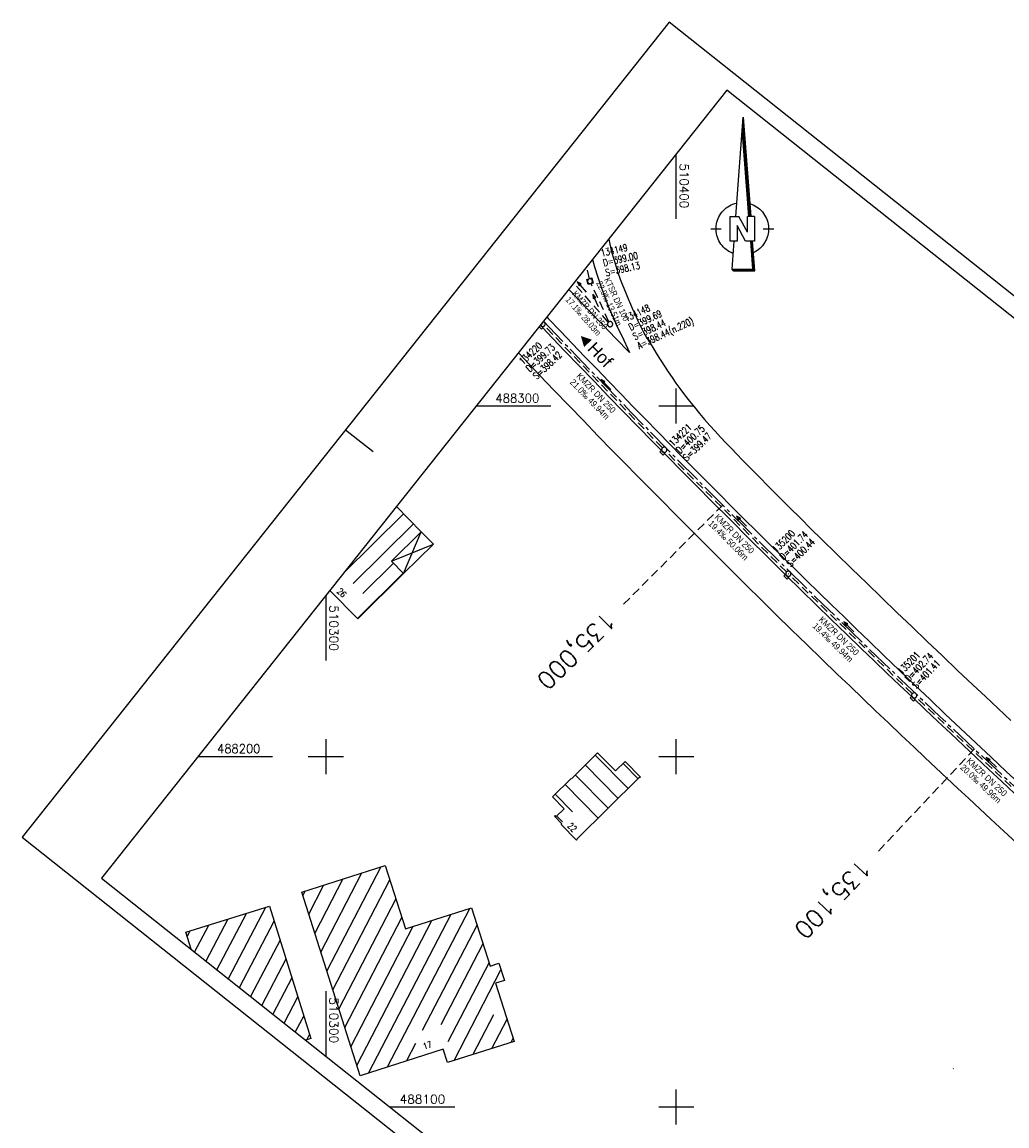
# Model space of a CAD drawing. Extents: x 510213 to 511287, y 487471 to 488410.
# Tile 3 of 8: x 510213 to 510494, y 488095 to 488410. Entities that reach past the tile are written whole.
import ezdxf
from ezdxf.enums import TextEntityAlignment as Align

# ---------------------------------------------------------------- set-up
doc = ezdxf.new("R2010")
doc.units = 0
doc.header["$LTSCALE"] = 10
doc.header["$MEASUREMENT"] = 0
for name, pattern in [('ACHSE', [5.5, 4, -0.5, 0.5, -0.5]), ('LT00', [0]), ('LT17', [0.15, 0.1, -0.05]), ('STRICHLINIE2', [0.375, 0.25, -0.125])]:
    doc.linetypes.add(name, pattern=pattern)
doc.layers.get('0').update_dxf_attribs({"linetype": 'LT00'})
for name, color, linetype in [('-BESCH', 7, 'STRICHLINIE2'), ('-BKAN006', 140, 'LT00'), ('-BSCH006', 5, 'LT00'), ('-Halt-Pfeil', 4, 'LT00'), ('-RICHTUNG-NAME', 250, 'Continuous'), ('1401', 7, 'Continuous'), ('A-TEXT-KILOMETER', 30, 'LT17'), ('AX-020', 250, 'ACHSE'), ('DFK_BEB_SCHR', 254, 'LT00'), ('DFK_BEBAUUNG', 250, 'LT00'), ('DFK_HAUS_NR', 250, 'Continuous'), ('RAHMEN', 250, 'Continuous'), ('V_AFBR_BAB', 250, 'LT00'), ('V_BFBR_BAB', 250, 'LT00'), ('V_KA_MULD', 182, 'LT00'), ('V_KA_PRUF', 182, 'LT00'), ('V_RASTER', 250, 'LT00'), ('V_SINKK', 182, 'LT00')]:
    doc.layers.add(name, color=color, linetype=linetype)
doc.styles.add('Arial', font='ARIAL.TTF')
doc.styles.add('Haltungsbeschriftung', font='ARIAL.TTF', dxfattribs={"width": 0.75})
doc.styles.add('Kilometrierung', font='romans.shx')
doc.styles.add('ROMANS', font='romans.shx')
doc.styles.add('schachtbeschriftung', font='romans.shx', dxfattribs={"width": 0.75, "height": 0.2})
doc.styles.get("Standard").update_dxf_attribs({"font": 'romans.shx', "width": 0.8})

# ---------------------------------------------------------------- blocks, each defined once
blk = doc.blocks.new('SYMB0001')
at = {"color": 0, "linetype": 'ByBlock'}
for p, q in [((-0.015712, 0), (0.010166, 0.012015)), ((0, -0.021257), (-0.015712, 0)), ((0.010166, 0.012015), (0, -0.021257))]:
    blk.add_line(p, q, dxfattribs=at)
blk = doc.blocks.new('SYMB1401')
at = {"color": 0, "linetype": 'ByBlock'}
for p, q in [((-0.397083, 0.691572), (0.022917, 6.361572)), ((0.022917, 6.361572), (0.452917, 0.691572)), ((0.352917, 0.691572), (-0.027083, 5.691572)), ((0.362917, 0.691572), (-0.022083, 5.758572)), ((0.372917, 0.691572), (-0.017083, 5.825572)), ((0.382917, 0.691572), (-0.012083, 5.892572)), ((0.392917, 0.691572), (-0.007083, 5.958572)), ((0.402917, 0.691572), (-0.002083, 6.025572)), ((0.412917, 0.691572), (0.002917, 6.092572)), ((0.422917, 0.691572), (0.007917, 6.159572)), ((0.432917, 0.691572), (0.012917, 6.226572)), ((0.442917, 0.691572), (0.017917, 6.293572)), ((-0.727083, -0.708428), (-0.727083, 0.691572)), ((-0.727083, 0.691572), (-0.217083, 0.691572)), ((0.272917, -0.198428), (-0.217083, 0.691572)), ((0.272917, -0.198428), (0.272917, 0.691572)), ((0.672917, 0.691572), (0.272917, 0.691572)), ((0.672917, 0.691572), (0.672917, -0.708428)), ((0.162917, -0.708428), (-0.327083, 0.181572)), ((-0.327083, 0.181572), (-0.327083, -0.708428)), ((-1.827083, -0.008428), (-1.227083, -0.008428)), ((1.172916, -0.008428), (1.772917, -0.008428)), ((-0.327083, -0.708428), (-0.727083, -0.708428)), ((-0.507083, -0.708428), (-0.627083, -2.308428)), ((0.672917, -0.708428), (0.162917, -0.708428)), ((0.572917, -2.308428), (0.452917, -0.708428)), ((0.582916, -2.318428), (0.462917, -0.708428)), ((0.682917, -2.408428), (0.552917, -0.708428)), ((-0.627083, -2.308428), (0.572917, -2.308428)), ((-0.617083, -2.318428), (0.582916, -2.318428))]:
    blk.add_line(p, q, dxfattribs=at)
for points in [[(-1.526069, -0.059916), (-1.526094, 0.050035), (-1.518071, 0.159693), (-1.502041, 0.268469), (-1.47809, 0.37578), (-1.446348, 0.481049), (-1.406984, 0.583712), (-1.360209, 0.683217), (-1.306276, 0.779032), (-1.245473, 0.87064), (-1.178126, 0.957552), (-1.104597, 1.0393), (-1.025281, 1.115445), (-0.940603, 1.185579), (-0.851018, 1.249326), (-0.757006, 1.306344), (-0.659072, 1.356326), (-0.557742, 1.399004), (-0.45356, 1.434149), (-0.347084, 1.461573)], [(0.392916, 1.431572), (0.497466, 1.396917), (0.599189, 1.354678), (0.697537, 1.305084), (0.791977, 1.248403), (0.882001, 1.184941), (0.967121, 1.11504), (1.04688, 1.039078), (1.120846, 0.957464), (1.18862, 0.87064), (1.249835, 0.779074), (1.304163, 0.68326), (1.351308, 0.583716), (1.391017, 0.480979), (1.423076, 0.375604), (1.44731, 0.268159), (1.463591, 0.159225), (1.471828, 0.049389), (1.471979, -0.060755)], [(-0.557083, -1.408428), (-0.658433, -1.365798), (-0.75639, -1.315862), (-0.850428, -1.258889), (-0.940044, -1.195184), (-1.024754, -1.125089), (-1.104106, -1.048981), (-1.177673, -0.967268), (-1.245061, -0.880388), (-1.305907, -0.788808), (-1.359886, -0.693019), (-1.406707, -0.593536), (-1.446119, -0.490891), (-1.477911, -0.385637), (-1.501912, -0.278338), (-1.517993, -0.169569), (-1.526069, -0.059916)], [(1.471979, -0.060755), (1.464042, -0.170612), (1.44806, -0.279591), (1.42412, -0.387102), (1.39235, -0.492564), (1.352922, -0.59541), (1.30605, -0.695083), (1.251985, -0.791045), (1.19102, -0.882778), (1.123485, -0.969787), (1.049743, -1.051603), (0.970192, -1.127784), (0.885263, -1.197918), (0.795414, -1.261626), (0.701129, -1.318565), (0.602918, -1.368428)], [(-0.607083, -2.328428), (0.592916, -2.328428), (0.472917, -0.708428)], [(-0.597083, -2.338428), (0.602917, -2.338428), (0.482917, -0.708428)], [(-0.587083, -2.348428), (0.612917, -2.348428), (0.492917, -0.708428)], [(-0.577083, -2.358428), (0.622917, -2.358428), (0.502917, -0.708428)], [(-0.567083, -2.368428), (0.632917, -2.368428), (0.512917, -0.708428)], [(-0.557083, -2.378428), (0.642917, -2.378428), (0.522917, -0.708428)], [(-0.547083, -2.388428), (0.652917, -2.388428), (0.532917, -0.708428)], [(-0.537083, -2.398428), (0.662917, -2.398428), (0.542917, -0.708428)], [(-0.532084, -2.403428), (0.672917, -2.403428), (0.547917, -0.708428)], [(-0.627083, -2.308428), (-0.527083, -2.408428), (0.682917, -2.408428)]]:
    blk.add_lwpolyline(points, dxfattribs=at)
blk = doc.blocks.new('SYMB0003')
at = {"color": 0, "linetype": 'ByBlock'}
for p, q in [((-0.015712, 0), (0.010166, 0.012015)), ((0, -0.021257), (-0.015712, 0)), ((0.010166, 0.012015), (0, -0.021257))]:
    blk.add_line(p, q, dxfattribs=at)
for points in [[(-0.031395, 0.499013), (-0.093691, 0.491144), (-0.154509, 0.475528), (-0.21289, 0.452414), (-0.267913, 0.422164), (-0.318712, 0.385257), (-0.364484, 0.342274), (-0.404509, 0.293893), (-0.438154, 0.240877), (-0.464888, 0.184062), (-0.484292, 0.124345), (-0.496058, 0.062667), (-0.5, 0)], [(-0.5, 0), (-0.496058, -0.062667), (-0.484292, -0.124345), (-0.464888, -0.184062), (-0.438154, -0.240877), (-0.404509, -0.293893), (-0.364485, -0.342274), (-0.318712, -0.385257), (-0.267914, -0.422164), (-0.21289, -0.452414), (-0.154509, -0.475529), (-0.093691, -0.491144), (-0.031395, -0.499014), (0.031395, -0.499014)], [(0.5, 0), (0.496057, 0.062667), (0.484292, 0.124345), (0.464888, 0.184062), (0.438153, 0.240877), (0.404509, 0.293893), (0.364484, 0.342274), (0.318712, 0.385257), (0.267913, 0.422164), (0.21289, 0.452414), (0.154509, 0.475528), (0.093691, 0.491144), (0.031395, 0.499013), (-0.031395, 0.499013)], [(0.031395, -0.499014), (0.093691, -0.491144), (0.154509, -0.475529), (0.21289, -0.452414), (0.267914, -0.422164), (0.318712, -0.385257), (0.364485, -0.342274), (0.404509, -0.293893), (0.438154, -0.240877), (0.464889, -0.184062), (0.484292, -0.124345), (0.496058, -0.062667), (0.5, 0)]]:
    blk.add_lwpolyline(points, dxfattribs=at)
blk = doc.blocks.new('SYMB1210')
at = {"color": 0, "linetype": 'ByBlock'}
blk.add_line((0.018815, -0.179014), (0.055623, -0.17119), dxfattribs=at)
for points in [[(-0.2, -0.2), (-0.2, 0.2), (0.2, 0.2), (0.2, -0.2), (-0.2, -0.2)], [(0.018815, 0.179014), (-0.018815, 0.179014), (-0.055623, 0.17119), (-0.09, 0.155885), (-0.120444, 0.133766), (-0.145623, 0.105801), (-0.164438, 0.073213), (-0.176067, 0.037424), (-0.18, 0)], [(-0.18, 0), (-0.176067, -0.037424), (-0.164438, -0.073213), (-0.145623, -0.105801), (-0.120444, -0.133766), (-0.09, -0.155885), (-0.055623, -0.17119), (-0.018815, -0.179014), (0.018815, -0.179014)], [(0.18, 0), (0.176067, 0.037424), (0.164438, 0.073213), (0.145623, 0.105801), (0.120444, 0.133766), (0.09, 0.155885), (0.055623, 0.17119), (0.018815, 0.179014)], [(0.055623, -0.17119), (0.09, -0.155885), (0.120444, -0.133766), (0.145623, -0.105801), (0.164438, -0.073213), (0.176067, -0.037424), (0.18, 0)]]:
    blk.add_lwpolyline(points, dxfattribs=at)
blk = doc.blocks.new('SYMB0652')
at = {"color": 0, "linetype": 'ByBlock'}
blk.add_lwpolyline([(-0.15, -0.075), (0.15, -0.075), (0.15, 0.075), (-0.15, 0.075), (-0.15, -0.075)], dxfattribs=at)
blk = doc.blocks.new('SYMB0070')
at = {"color": 0, "linetype": 'ByBlock'}
for p, q in [((-0.5, 0), (0.2, 0)), ((0.5, 0), (0.2, 0.1)), ((0.2, 0.1), (0.2, 0)), ((0.468, 0), (0.21, 0.086)), ((0.21, 0.086), (0.21, -0.086)), ((0.21, -0.086), (0.468, 0)), ((0.22, -0.072), (0.437, 0)), ((0.23, -0.058), (0.405, 0)), ((0.24, -0.045), (0.374, 0)), ((0.342, 0), (0.25, 0.031)), ((0.25, 0.031), (0.25, -0.031)), ((0.25, -0.031), (0.342, 0)), ((0.26, -0.017), (0.31, 0)), ((0.27, -0.003), (0.279, 0))]:
    blk.add_line(p, q, dxfattribs=at)
for points in [[(0.2, 0), (0.2, -0.1), (0.5, 0)], [(0.437, 0), (0.22, 0.072), (0.22, -0.072)], [(0.405, 0), (0.23, 0.058), (0.23, -0.058)], [(0.374, 0), (0.24, 0.045), (0.24, -0.045)], [(0.31, 0), (0.26, 0.017), (0.26, -0.017)], [(0.279, 0), (0.27, 0.003), (0.27, -0.003)]]:
    blk.add_lwpolyline(points, dxfattribs=at)

msp = doc.modelspace()

# ---------------------------------------------------------------- linework, layer by layer
at = {"layer": '-BESCH'}
for p, q in [((510375.22, 488336.36), (510374.46, 488339.74)), ((510380.61, 488323.95), (510370.78, 488335.1)), ((510380.79, 488324.07), (510375.7, 488334.95)), ((510396.03, 488288.08), (510362.37, 488322.91)), ((510431.44, 488252.69), (510397.08, 488287.01)), ((510467.32, 488217.96), (510432.51, 488251.64)), ((510503.78, 488183.79), (510468.41, 488216.93))]:
    msp.add_line(p, q, dxfattribs=at)
at = {"layer": 'A-TEXT-KILOMETER', "ltscale": 2.5}
for p, q in [((510413.24, 488271.75), (510384.95, 488243.48)), ((510485.06, 488202.18), (510457.66, 488173.04))]:
    msp.add_line(p, q, dxfattribs=at)
at = {"layer": 'AX-020', "ltscale": 0.2, "flags": 128}
msp.add_lwpolyline([(510362.13, 488324.21), (510365.56, 488320.6), (510376.28, 488309.41), (510387.06, 488298.29), (510397.9, 488287.22), (510408.79, 488276.21), (510419.74, 488265.25), (510430.75, 488254.35), (510441.82, 488243.5), (510452.94, 488232.72), (510464.11, 488221.99), (510475.34, 488211.32), (510486.63, 488200.71), (510497.97, 488190.15), (510509.37, 488179.66), (510520.81, 488169.22), (510532.32, 488158.84), (510543.87, 488148.53), (510555.48, 488138.27), (510567.15, 488128.07), (510578.86, 488117.93), (510590.63, 488107.86), (510596.54, 488102.83), (510608.38, 488092.85), (510620.28, 488082.92), (510632.22, 488073.05), (510644.21, 488063.24), (510656.24, 488053.48), (510668.32, 488043.78), (510680.43, 488034.13), (510692.59, 488024.52), (510704.78, 488014.97), (510717.01, 488005.46), (510729.28, 487995.99), (510741.57, 487986.57), (510753.9, 487977.19), (510766.26, 487967.85), (510778.65, 487958.54), (510791.06, 487949.27), (510803.5, 487940.04), (510815.96, 487930.83), (510828.44, 487921.66), (510840.95, 487912.51), (510853.47, 487903.39), (510866.01, 487894.3), (510878.57, 487885.23), (510891.14, 487876.17), (510903.72, 487867.14), (510916.32, 487858.12), (510928.93, 487849.12), (510941.55, 487840.13), (510954.17, 487831.15), (510966.8, 487822.18), (510979.44, 487813.22), (510992.08, 487804.26), (511012.56, 487789.75), (511025.2, 487780.8), (511037.84, 487771.84), (511050.48, 487762.88), (511063.12, 487753.91), (511075.74, 487744.94), (511080.58, 487741.5)], dxfattribs=at)
at = {"layer": 'DFK_BEB_SCHR'}
for p, q in [((510322.2, 488269.27), (510304.95, 488252.24)), ((510307.77, 488249.4), (510325.01, 488266.42)), ((510319.28, 488255.14), (510310.58, 488246.55)), ((510309.06, 488239.43), (510322.09, 488252.3)), ((510376.86, 488200.41), (510386.24, 488190.86)), ((510383.39, 488188.05), (510374.02, 488197.6)), ((510389.09, 488193.67), (510384.81, 488198.03)), ((510371.18, 488194.79), (510380.55, 488185.25)), ((510377.7, 488182.44), (510368.26, 488192.05)), ((510365.41, 488189.24), (510370.37, 488184.19)), ((510367.54, 488181.36), (510365.91, 488183.02)), ((510315.66, 488168.52), (510300.27, 488138.82)), ((510304.87, 488165.08), (510296.84, 488149.6)), ((510298.56, 488144.21), (510310.26, 488166.8)), ((510301.99, 488133.44), (510318.23, 488164.8)), ((510294.08, 488161.65), (510293.42, 488160.37)), ((510295.13, 488154.99), (510299.47, 488163.37)), ((510319.95, 488159.41), (510303.7, 488128.05)), ((510268.94, 488139.13), (510277.4, 488155.26)), ((510282.8, 488156.94), (510272.13, 488136.6)), ((510317.61, 488111.43), (510341.05, 488156.66)), ((510272, 488153.57), (510265.75, 488141.66)), ((510275.32, 488134.07), (510285.27, 488153.04)), ((510305.41, 488122.66), (510321.67, 488154.03)), ((510308.84, 488111.89), (510330.26, 488153.23)), ((510335.65, 488154.95), (510312.22, 488109.72)), ((510261.19, 488150.2), (510260.43, 488148.74)), ((510262.56, 488144.19), (510266.59, 488151.88)), ((510324.87, 488151.51), (510307.13, 488117.28)), ((510343.15, 488152.01), (510327.52, 488121.85)), ((510286.95, 488147.64), (510278.51, 488131.53)), ((510332.91, 488123.56), (510344.86, 488146.63)), ((510281.7, 488129), (510288.64, 488142.25)), ((510346.58, 488141.24), (510334.84, 488118.59)), ((510290.33, 488136.85), (510284.88, 488126.47)), ((510336.6, 488113.29), (510349.98, 488139.12)), ((510288.07, 488123.94), (510292.01, 488131.45)), ((510293.7, 488126.05), (510291.26, 488121.41)), ((510347.87, 488126.35), (510341.99, 488115)), ((510347.38, 488116.71), (510351.72, 488125.08)), ((510294.62, 488119.19), (510295.38, 488120.65)), ((510325.61, 488118.16), (510323.01, 488113.14)), ((510353.43, 488119.7), (510352.77, 488118.42)), ((510333.62, 488116.23), (510333.57, 488116.15))]:
    msp.add_line(p, q, dxfattribs=at)
at = {"layer": 'DFK_BEBAUUNG'}
for p, q in [((510322.2, 488252.19), (510327.25, 488264.16)), ((510330.75, 488260.63), (510327.25, 488264.16)), ((510318.71, 488255.72), (510330.75, 488260.63)), ((510322.2, 488252.19), (510330.75, 488260.63)), ((510295.73, 488119.54), (510294.27, 488119.08))]:
    msp.add_line(p, q, dxfattribs=at)
for points in [[(510320.16, 488271.34), (510327.25, 488264.16), (510318.71, 488255.72), (510322.2, 488252.19), (510309.15, 488239.33), (510301.16, 488247.4)], [(510371.51, 488176.16), (510367.14, 488180.61), (510367.35, 488180.83), (510365.27, 488182.95), (510365.48, 488183.17), (510365.76, 488182.88), (510368.03, 488185.05), (510364.65, 488188.49), (510369.97, 488193.74), (510370.06, 488193.68), (510377.52, 488201.06), (510382.65, 488195.88), (510385.38, 488198.59), (510389.75, 488194.16), (510389.54, 488193.95), (510389.45, 488194.03), (510371.64, 488176.46), (510371.72, 488176.37), (510371.51, 488176.16)], [(510353.74, 488118.73), (510334.68, 488112.68), (510333.47, 488116.47), (510309.78, 488108.94), (510293.11, 488161.34), (510316.92, 488168.92), (510322.69, 488150.82), (510341.61, 488156.84), (510346.9, 488140.23), (510349.37, 488141.03), (510350.94, 488136.11), (510348.46, 488135.32), (510353.74, 488118.73)], [(510261.59, 488145.03), (510260.08, 488149.85), (510283.94, 488157.3), (510295.73, 488119.54)]]:
    msp.add_lwpolyline(points, dxfattribs=at)
at = {"layer": 'RAHMEN'}
msp.add_line((510305.65, 488293.27), (510313.48, 488287.05), dxfattribs=at)
for points in [[(510213.32, 488176.96), (511102.3, 487471.31), (511286.95, 487703.93), (510397.97, 488409.58), (510213.32, 488176.96)], [(510236.01, 488165.33), (510960.51, 487590.24), (511138.94, 487815.03), (510414.45, 488390.12), (510236.01, 488165.33)]]:
    msp.add_lwpolyline(points, dxfattribs=at)
at = {"layer": 'V_AFBR_BAB'}
for points in [[(510380.73, 488347.64), (510381.04, 488346.21), (510381.56, 488344.05), (510382.14, 488341.91), (510382.72, 488340), (510383.35, 488338.1), (510384.02, 488336.22), (510384.73, 488334.35), (510385.47, 488332.49), (510386.24, 488330.64), (510386.92, 488329.06), (510387.62, 488327.49), (510388.34, 488325.92), (510389.06, 488324.36), (510389.79, 488322.8), (510390.52, 488321.24)], [(510376.12, 488341.84), (510376.7, 488339.72), (510377.58, 488336.82), (510378.54, 488333.96)]]:
    msp.add_lwpolyline(points, dxfattribs=at)
at = {"layer": 'V_BFBR_BAB'}
for points in [[(510378.54, 488333.96), (510379.58, 488331.12), (510380.7, 488328.32), (510381.41, 488326.64), (510382.14, 488324.98), (510382.89, 488323.32), (510383.65, 488321.67), (510384.43, 488320.03), (510386.66, 488315.31), (510382.69, 488319.4), (510380.97, 488321.18), (510379.24, 488322.96), (510377.52, 488324.75), (510374.59, 488327.8), (510371.67, 488330.86), (510369.35, 488333.31)], [(510363.1, 488325.43), (510363.48, 488325.02), (510366.92, 488321.41), (510370.36, 488317.8), (510373.82, 488314.19), (510377.29, 488310.59), (510380.76, 488307), (510384.24, 488303.41), (510387.72, 488299.83), (510391.21, 488296.25), (510394.7, 488292.68), (510398.19, 488289.12), (510401.69, 488285.56), (510405.19, 488282.01), (510408.7, 488278.46), (510412.22, 488274.93), (510415.77, 488271.38), (510419.32, 488267.85), (510422.88, 488264.32), (510426.45, 488260.8), (510430.02, 488257.28), (510433.6, 488253.77), (510437.16, 488250.28), (510440.72, 488246.79), (510444.29, 488243.31), (510447.86, 488239.83), (510451.44, 488236.36), (510455.02, 488232.89), (510459.35, 488228.71), (510463.69, 488224.55), (510468.04, 488220.39), (510472.4, 488216.25), (510476.77, 488212.11), (510481.11, 488208), (510485.46, 488203.91), (510489.81, 488199.83), (510494.18, 488195.75), (510498.56, 488191.69)], [(510496.54, 488189.49), (510492.88, 488192.9), (510489.23, 488196.3), (510485.58, 488199.72), (510481.94, 488203.14), (510478.31, 488206.57), (510474.68, 488210), (510471.03, 488213.45), (510467.38, 488216.91), (510463.74, 488220.37), (510460.11, 488223.83), (510456.48, 488227.3), (510452.86, 488230.78), (510448.54, 488234.95), (510444.24, 488239.12), (510439.94, 488243.31), (510435.66, 488247.5), (510431.38, 488251.71), (510426.06, 488256.97), (510420.75, 488262.24), (510415.45, 488267.52), (510410.16, 488272.81), (510405.92, 488277.07), (510401.68, 488281.34), (510397.46, 488285.62), (510393.24, 488289.9), (510389.03, 488294.19), (510384.86, 488298.48), (510380.69, 488302.77), (510376.53, 488307.07), (510372.38, 488311.39), (510368.24, 488315.71), (510363.05, 488321.14), (510361.22, 488323.07)], [(510390.52, 488321.24), (510391.53, 488319.59), (510392.54, 488317.93), (510393.56, 488316.28), (510394.58, 488314.64), (510395.62, 488313), (510396.66, 488311.38), (510397.73, 488309.76), (510398.81, 488308.16), (510399.91, 488306.57), (510401.04, 488305.01), (510402.39, 488303.2), (510403.78, 488301.42), (510405.19, 488299.66), (510406.63, 488297.93), (510408.1, 488296.21), (510409.59, 488294.51), (510411.11, 488292.83), (510412.64, 488291.17), (510414.18, 488289.51), (510415.74, 488287.87), (510417.31, 488286.24), (510418.89, 488284.61), (510420.47, 488282.99), (510423.45, 488279.96), (510426.43, 488276.95), (510429.42, 488273.95), (510432.42, 488270.96), (510435.43, 488267.98), (510438.44, 488265), (510441.46, 488262.03), (510445.74, 488257.84), (510450.03, 488253.66), (510454.34, 488249.48), (510458.65, 488245.32), (510462.96, 488241.15), (510467.28, 488237), (510471.6, 488232.86), (510475.93, 488228.73), (510480.27, 488224.6), (510484.61, 488220.49), (510488.22, 488217.09), (510491.83, 488213.69), (510495.45, 488210.3)], [(510497.12, 488175.35), (510493.42, 488178.75), (510489.73, 488182.16), (510486.59, 488185.08), (510483.46, 488188), (510480.33, 488190.93), (510477.2, 488193.86), (510474.08, 488196.8), (510470.97, 488199.74), (510467.85, 488202.68), (510464.19, 488206.15), (510460.53, 488209.62), (510456.87, 488213.09), (510453.22, 488216.57), (510449.58, 488220.05), (510445.94, 488223.54), (510441.57, 488227.75), (510437.22, 488231.97), (510432.88, 488236.2), (510428.55, 488240.44), (510424.23, 488244.7), (510419.98, 488248.9), (510415.74, 488253.12), (510411.5, 488257.34), (510407.27, 488261.57), (510403.05, 488265.8), (510399.5, 488269.37), (510395.96, 488272.93), (510392.42, 488276.5), (510388.88, 488280.08), (510385.36, 488283.67), (510381.84, 488287.26), (510377.65, 488291.55), (510373.48, 488295.85), (510369.31, 488300.16), (510365.15, 488304.49), (510361, 488308.82), (510354.95, 488315.16)]]:
    msp.add_lwpolyline(points, dxfattribs=at)
at = {"layer": 'V_KA_PRUF', "linetype": 'ByBlock'}
for p, q in [((510361.83, 488323.42), (510361.83, 488323.46)), ((510361.83, 488323.46), (510361.87, 488323.45)), ((510361.87, 488323.45), (510361.83, 488323.42))]:
    msp.add_line(p, q, dxfattribs=at)
for points in [[(510361.21, 488323.05), (510361.22, 488323.04), (510361.28, 488322.96), (510361.35, 488322.89), (510361.42, 488322.83)], [(510361.42, 488322.83), (510361.5, 488322.79), (510361.59, 488322.75), (510361.68, 488322.72), (510361.77, 488322.7), (510361.86, 488322.7), (510361.96, 488322.71), (510362.05, 488322.73), (510362.14, 488322.76), (510362.22, 488322.8), (510362.3, 488322.85), (510362.37, 488322.91), (510362.44, 488322.98)], [(510362.28, 488324.07), (510362.2, 488324.11), (510362.11, 488324.15), (510362.09, 488324.16)], [(510362.44, 488322.98), (510362.49, 488323.06), (510362.53, 488323.14), (510362.57, 488323.23), (510362.59, 488323.32), (510362.6, 488323.42), (510362.6, 488323.51), (510362.58, 488323.61), (510362.56, 488323.7), (510362.52, 488323.78), (510362.47, 488323.86), (510362.42, 488323.94), (510362.35, 488324.01), (510362.28, 488324.07)]]:
    msp.add_lwpolyline(points, dxfattribs=at)
at = {"layer": 'V_RASTER'}
for p, q in [((510400, 488353.42), (510400, 488371.92)), ((510400, 488295), (510400, 488305)), ((510364.19, 488300), (510342.91, 488300)), ((510405, 488300), (510395, 488300)), ((510300, 488245.94), (510300, 488227.44)), ((510300, 488205), (510300, 488195)), ((510300, 488205), (510300, 488195)), ((510400, 488195), (510400, 488205)), ((510263.53, 488200), (510284.81, 488200)), ((510295, 488200), (510305, 488200)), ((510395, 488200), (510405, 488200)), ((510300, 488133.04), (510300, 488114.54)), ((510400, 488095), (510400, 488105)), ((510336.81, 488100), (510318.31, 488100)), ((510405, 488100), (510395, 488100))]:
    msp.add_line(p, q, dxfattribs=at)
at = {"layer": 'V_SINKK', "linetype": 'ByBlock'}
msp.add_lwpolyline([(510360.86, 488322.62), (510361.53, 488321.92), (510362.02, 488322.39), (510361.29, 488323.15)], dxfattribs=at)

# ---------------------------------------------------------------- block references
at = {"layer": '-Halt-Pfeil', "yscale": 4.000000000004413, "zscale": 4}
for p, xscale, rotation in [((510373.08, 488333.99), 3.999999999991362, 131.4054783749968), ((510376.99, 488330.12), 4.000000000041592, 115.0605083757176), ((510379.92, 488306.19), 4.000000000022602, 134.0212183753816), ((510418.63, 488267.16), 4.000000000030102, 135.0327483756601), ((510449.25, 488237.02), 3.999999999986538, 135.9507183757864), ((510489.92, 488198.35), 4.000000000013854, 136.8634983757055)]:
    msp.add_blockref('SYMB0070', p, dxfattribs=dict(at, xscale=xscale, rotation=rotation))
at = {"layer": '1401', "xscale": 5.000000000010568, "yscale": 4.999999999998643, "zscale": 5, "rotation": 0.0004527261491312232}
msp.add_blockref('SYMB1401', (510418.97, 488350.62), dxfattribs=at)
at = {"layer": 'DFK_BEBAUUNG', "rotation": 309.1736383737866}
msp.add_blockref('SYMB0001', (510479.07, 488110.95), dxfattribs=at)
at = {"layer": 'V_KA_MULD', "xscale": 3.799999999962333, "yscale": 3.799999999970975, "zscale": 3.8, "rotation": 284.9636501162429}
msp.add_blockref('SYMB1210', (510375.38, 488335.63), dxfattribs=at)
at = {"layer": 'V_KA_PRUF', "xscale": 1.500000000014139, "yscale": 1.499999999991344, "zscale": 1.5, "rotation": 321.5583083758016}
for p in [(510381.11, 488323.39), (510396.55, 488287.54), (510431.97, 488252.16), (510467.86, 488217.44)]:
    msp.add_blockref('SYMB0003', p, dxfattribs=at)
at = {"layer": 'V_SINKK', "yscale": 4.500000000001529, "zscale": 4.5}
for p, xscale, rotation in [((510395.99, 488286.74), 4.499999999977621, 314.1834317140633), ((510431.43, 488251.33), 4.499999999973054, 315.4806631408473), ((510467.44, 488216.52), 4.500000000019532, 316.5130306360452)]:
    msp.add_blockref('SYMB0652', p, dxfattribs=dict(at, xscale=xscale, rotation=rotation))

# ---------------------------------------------------------------- texts
at = {"layer": '-BKAN006', "style": 'Haltungsbeschriftung'}
for s, rotation, width, p in [('22.9‰ 13.51m', 295.0605, 0.7, (510377.07, 488335.16)), ('KTSR DN 100', 295.0605, 0.7, (510379.36, 488336.12)), ('KMZR DN 250', 311.4055, 0.7, (510370.18, 488331.94)), ('17.1‰ 28.03m', 311.4055, 0.7, (510368.26, 488330.24)), ('21.0‰ 49.94m', 314.0212, 0.9, (510369.53, 488306.64)), ('KMZR DN 250', 314.0212, 0.9, (510371.38, 488308.41)), ('KMZR DN 250', 315.0327, 0.9, (510410.8, 488268.11)), ('19.4‰ 50.06m', 315.0327, 0.9, (510408.99, 488266.3)), ('19.4‰ 49.94m', 315.9507, 0.9, (510438.73, 488237.05)), ('KMZR DN 250', 315.9507, 0.9, (510440.51, 488238.89)), ('KMZR DN 250', 316.8635, 0.9, (510482.64, 488198.52)), ('20.0‰ 49.96m', 316.8635, 0.9, (510480.89, 488196.65))]:
    msp.add_text(s, height=1.8, rotation=rotation, dxfattribs=dict(at, width=width)).set_placement(p)
at = {"layer": '-BSCH006', "style": 'schachtbeschriftung', "width": 0.75}
for s, rotation, p in [('134149', 12.6926, (510378.73, 488342.66)), ('D=399.00', 12.6926, (510379.37, 488339.85)), ('S=398.13', 12.6926, (510380, 488337.04)), ('134148', 25.0605, (510385.75, 488324.03)), ('D=399.69', 25.0605, (510386.97, 488321.42)), ('S=398.44', 25.0605, (510388.19, 488318.81)), ('A=398.44(n.220)', 25.0605, (510389.41, 488316.21)), ('134220', 43.1176, (510356.28, 488311.7)), ('D=399.73', 43.1176, (510358.25, 488309.6)), ('S=398.42', 43.1176, (510360.21, 488307.49)), ('134221', 44.0212, (510399.06, 488288.36)), ('D=400.75', 44.0212, (510401.07, 488286.29)), ('S=399.47', 44.0212, (510403.07, 488284.22)), ('135200', 45.0328, (510428.6, 488258)), ('D=401.74', 45.0328, (510430.64, 488255.96)), ('S=400.44', 45.0328, (510432.68, 488253.93)), ('135201', 45.9507, (510464.4, 488223.23)), ('D=402.74', 45.9507, (510466.47, 488221.22)), ('S=401.41', 45.9507, (510468.54, 488219.22))]:
    msp.add_text(s, height=2, rotation=rotation, dxfattribs=at).set_placement(p)
at = {"layer": '-RICHTUNG-NAME', "insert": (510379.64, 488310.67), "char_height": 3.5, "width": 14.4444, "attachment_point": 9, "rotation": 313.9129, "style": 'Arial'}
msp.add_mtext('{\\fArial|b0|i0|c0|p32;◄\\fSwis721 BlkOul BT|b0|i0|c0|p82;Hof}', dxfattribs=at)
at = {"layer": 'A-TEXT-KILOMETER', "style": 'Kilometrierung'}
for s, rotation, p in [('135,000', 224.5583, (510381.41, 488239.94)), ('135,100', 226.5583, (510454.24, 488169.4))]:
    msp.add_text(s, height=5, rotation=rotation, dxfattribs=at).set_placement(p, align=Align.MIDDLE_LEFT)
at = {"layer": 'DFK_HAUS_NR', "style": 'ROMANS', "width": 0.8}
for s, rotation, p in [('26', 314.7018, (510303.03, 488246.99)), ('22', 315.0011, (510368.8, 488180.08)), ('17', 17.6335, (510328.07, 488116.36))]:
    msp.add_text(s, height=1.8, rotation=rotation, dxfattribs=at).set_placement(p)
at = {"layer": 'V_RASTER'}
for s, rotation, width, p in [(' 510400', 269.9986, 0.991, (510401, 488370.92)), (' 488300', 359.9986, 0.976, (510346.69, 488301)), (' 510300', 269.9986, 1.017, (510301, 488244.94)), (' 488200', 359.9986, 0.962, (510267.31, 488201)), (' 510300', 269.9986, 1.017, (510301, 488133.04)), (' 488100', 359.9986, 1.014, (510319.31, 488101))]:
    msp.add_text(s, height=2.5, rotation=rotation, dxfattribs=dict(at, width=width)).set_placement(p)

doc.saveas('drawing.dxf')
